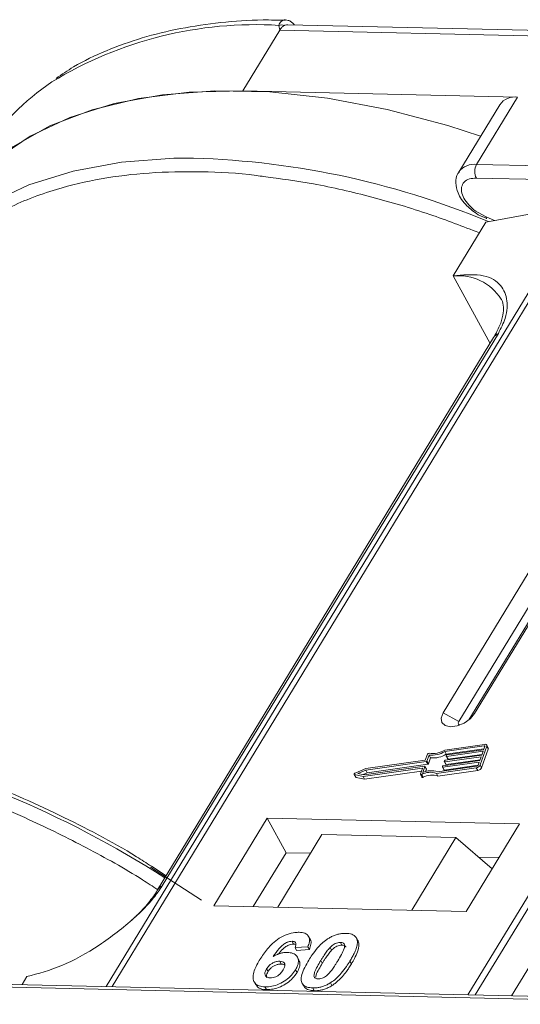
# Model space of a CAD drawing. Header units: millimetres. Extents: x 1678 to 3141, y 466 to 1499.
# Tile 49 of 81: x 2513 to 2536, y 1395 to 1440. Entities that reach past the tile are written whole.
import ezdxf

# ---------------------------------------------------------------- set-up
doc = ezdxf.new("R2010")
doc.units = ezdxf.units.MM

msp = doc.modelspace()

# ---------------------------------------------------------------- linework, layer by layer
at = {"color": 7, "linetype": 'Continuous', "lineweight": 15}
for p, q in [((2523.353, 1436.791), (2525.034, 1439.553)), ((2525.034, 1439.553), (2524.997, 1439.771)), ((2525.034, 1439.553), (2560.642, 1438.736)), ((2561.469, 1438.975), (2525.399, 1439.802)), ((2535.872, 1436.503), (2523.353, 1436.791)), ((2534.005, 1433.434), (2535.872, 1436.503)), ((2535.058, 1436.158), (2533.191, 1433.089)), ((2569.613, 1432.617), (2534.005, 1433.434)), ((2533.991, 1432.812), (2569.598, 1431.995)), ((2538.805, 1431.616), (2517.124, 1395.986)), ((2517.394, 1395.98), (2539.09, 1431.637)), ((2534.427, 1430.81), (2538.805, 1431.616)), ((2555.307, 1431.265), (2533.61, 1395.608)), ((2533.943, 1395.6), (2555.623, 1431.23)), ((2534.07, 1431.147), (2534.465, 1430.97)), ((2534.439, 1431.051), (2534.076, 1431.239)), ((2534.817, 1430.882), (2534.439, 1431.051)), ((2534.427, 1430.81), (2532.933, 1428.355)), ((2532.933, 1428.355), (2534.616, 1425.28)), ((2534.78, 1425.55), (2519.467, 1400.384)), ((2519.681, 1400.571), (2534.994, 1425.737)), ((2538.077, 1417.657), (2532.475, 1408.45)), ((2533.911, 1408.417), (2539.514, 1417.624)), ((2538.797, 1417.267), (2533.195, 1408.06)), ((2533.655, 1408.133), (2539.207, 1417.258)), ((2533.195, 1408.06), (2532.475, 1408.45)), ((2533.911, 1408.417), (2533.722, 1408.192)), ((2534.367, 1407.017), (2532.551, 1406.759)), ((2534.342, 1406.946), (2532.554, 1406.692)), ((2532.623, 1406.566), (2532.554, 1406.692)), ((2532.623, 1406.566), (2534.336, 1406.809)), ((2534.299, 1406.704), (2532.638, 1406.468)), ((2532.664, 1406.539), (2534.324, 1406.775)), ((2534.161, 1406.079), (2534.467, 1406.93)), ((2534.23, 1405.953), (2534.536, 1406.804)), ((2534.235, 1406.527), (2534.299, 1406.704)), ((2534.324, 1406.775), (2534.375, 1406.917)), ((2534.368, 1406.898), (2534.342, 1406.946)), ((2534.534, 1406.859), (2534.465, 1406.985)), ((2534.467, 1406.93), (2534.536, 1406.804)), ((2531.71, 1406.236), (2528.95, 1405.844)), ((2531.666, 1406.297), (2528.957, 1405.912)), ((2531.765, 1406.571), (2531.666, 1406.297)), ((2531.779, 1406.109), (2531.71, 1406.236)), ((2531.837, 1406.531), (2531.739, 1406.257)), ((2531.808, 1406.13), (2531.739, 1406.257)), ((2531.808, 1406.13), (2531.906, 1406.405)), ((2531.906, 1406.405), (2531.837, 1406.531)), ((2534.12, 1406.208), (2532.46, 1405.972)), ((2532.486, 1406.043), (2534.146, 1406.279)), ((2532.533, 1406.235), (2532.545, 1406.27)), ((2532.533, 1406.225), (2532.602, 1406.099)), ((2534.209, 1406.456), (2532.549, 1406.22)), ((2532.618, 1406.094), (2532.549, 1406.22)), ((2532.575, 1406.291), (2534.235, 1406.527)), ((2532.618, 1406.094), (2534.158, 1406.313)), ((2532.622, 1406.483), (2532.635, 1406.518)), ((2532.622, 1406.474), (2532.691, 1406.348)), ((2532.707, 1406.342), (2532.638, 1406.468)), ((2532.707, 1406.342), (2534.247, 1406.561)), ((2534.069, 1406.066), (2534.12, 1406.208)), ((2534.146, 1406.279), (2534.209, 1406.456)), ((2528.957, 1405.912), (2528.465, 1405.705)), ((2528.95, 1405.844), (2528.589, 1405.691)), ((2528.83, 1405.557), (2531.516, 1405.939)), ((2528.834, 1405.639), (2529.019, 1405.718)), ((2528.874, 1405.631), (2531.633, 1406.023)), ((2528.899, 1405.431), (2531.488, 1405.799)), ((2529.019, 1405.718), (2528.95, 1405.844)), ((2529.019, 1405.718), (2531.779, 1406.109)), ((2531.533, 1405.924), (2531.441, 1405.668)), ((2531.529, 1405.915), (2531.516, 1405.939)), ((2531.65, 1406.008), (2531.551, 1405.734)), ((2531.719, 1405.891), (2531.65, 1406.017)), ((2531.719, 1405.882), (2531.65, 1406.008)), ((2531.681, 1405.777), (2531.719, 1405.882)), ((2532.169, 1405.695), (2533.985, 1405.953)), ((2532.223, 1405.77), (2534.011, 1406.024)), ((2532.238, 1405.569), (2534.054, 1405.827)), ((2532.443, 1405.986), (2532.456, 1406.022)), ((2532.444, 1405.977), (2532.513, 1405.851)), ((2532.529, 1405.846), (2532.46, 1405.972)), ((2532.529, 1405.846), (2534.069, 1406.064)), ((2533.985, 1405.953), (2534.054, 1405.827)), ((2534.23, 1405.953), (2534.161, 1406.079)), ((2528.426, 1405.65), (2528.495, 1405.524)), ((2528.442, 1405.64), (2528.83, 1405.557)), ((2528.511, 1405.514), (2528.442, 1405.64)), ((2528.511, 1405.514), (2528.899, 1405.431)), ((2528.589, 1405.691), (2528.874, 1405.631)), ((2528.899, 1405.431), (2528.83, 1405.557)), ((2531.441, 1405.649), (2531.51, 1405.523)), ((2531.564, 1405.519), (2531.495, 1405.645)), ((2532.238, 1405.569), (2532.169, 1405.695)), ((2524.459, 1403.655), (2522.031, 1399.666)), ((2535.952, 1403.391), (2524.459, 1403.655)), ((2524.459, 1403.655), (2525.321, 1402.079)), ((2533.524, 1399.402), (2535.952, 1403.391)), ((2526.957, 1402.913), (2524.94, 1399.599)), ((2526.957, 1402.913), (2533.063, 1402.773)), ((2531.046, 1399.459), (2533.063, 1402.773)), ((2533.063, 1402.773), (2534.707, 1401.346)), ((2525.321, 1402.079), (2523.827, 1399.624)), ((2526.434, 1402.054), (2525.321, 1402.079)), ((2535.018, 1401.857), (2534.094, 1401.878)), ((2519.147, 1401.423), (2521.469, 1399.917)), ((2519.862, 1401.034), (2519.184, 1401.467)), ((2539.065, 1401.266), (2535.595, 1395.562)), ((2522.031, 1399.666), (2533.524, 1399.402)), ((2526.418, 1398.137), (2526.349, 1398.263)), ((2528.479, 1398.259), (2528.473, 1398.27)), ((2528.552, 1398.14), (2528.621, 1398.014)), ((2525.595, 1398.049), (2525.664, 1397.922)), ((2526.314, 1397.797), (2525.73, 1397.758)), ((2525.73, 1397.758), (2525.799, 1397.632)), ((2525.799, 1397.632), (2526.383, 1397.671)), ((2526.314, 1397.797), (2526.383, 1397.671)), ((2527.396, 1397.638), (2527.327, 1397.764)), ((2527.799, 1397.998), (2527.868, 1397.872)), ((2525.908, 1397.19), (2525.839, 1397.316)), ((2524.432, 1396.792), (2524.501, 1396.666)), ((2525.031, 1397.136), (2525.1, 1397.01)), ((2525.751, 1396.75), (2525.82, 1396.624)), ((2526.904, 1397.172), (2526.973, 1397.046)), ((2528.23, 1397.141), (2528.299, 1397.015)), ((2513.291, 1396.074), (2513.512, 1396.438)), ((2511.222, 1395.993), (2546.83, 1395.176)), ((2547.012, 1395.3), (2511.405, 1396.118)), ((2523.866, 1396.2), (2523.935, 1396.074)), ((2524.361, 1395.97), (2524.429, 1395.844)), ((2526.054, 1396.134), (2526.123, 1396.008)), ((2526.535, 1395.921), (2526.604, 1395.794)), ((2527.342, 1396.155), (2527.411, 1396.029))]:
    msp.add_line(p, q, dxfattribs=at)
at = {"color": 7, "linetype": 'Continuous', "lineweight": 15, "flags": 128}
for points in [[(2523.353, 1436.791), (2520.901, 1436.733), (2518.603, 1436.444), (2516.483, 1435.928), (2514.565, 1435.19), (2512.869, 1434.238), (2511.416, 1433.082), (2510.765, 1432.41)], [(2534.186, 1434.724), (2532.698, 1435.204), (2529.929, 1435.939), (2527.215, 1436.451), (2524.586, 1436.736), (2522.069, 1436.79), (2519.693, 1436.612), (2517.484, 1436.205), (2515.465, 1435.574), (2513.66, 1434.724), (2512.087, 1433.665), (2510.765, 1432.41)], [(2520.653, 1433.728), (2520.201, 1433.721), (2517.825, 1433.543), (2515.616, 1433.136), (2513.598, 1432.505), (2511.792, 1431.655), (2510.22, 1430.596), (2508.897, 1429.341)], [(2532.475, 1408.45), (2532.386, 1408.214), (2532.421, 1408.011), (2532.573, 1407.873), (2532.819, 1407.82), (2533.123, 1407.86), (2533.437, 1407.988), (2533.714, 1408.184), (2533.911, 1408.417)], [(2533.195, 1408.06), (2533.17, 1407.993), (2533.18, 1407.935), (2533.223, 1407.896), (2533.228, 1407.894)], [(2534.375, 1406.917), (2534.377, 1406.924), (2534.376, 1406.93), (2534.374, 1406.936), (2534.371, 1406.94), (2534.365, 1406.944), (2534.359, 1406.946), (2534.351, 1406.946), (2534.342, 1406.946)], [(2534.367, 1407.017), (2534.394, 1407.019), (2534.417, 1407.016), (2534.437, 1407.01), (2534.453, 1406.999), (2534.465, 1406.986), (2534.471, 1406.969), (2534.471, 1406.95), (2534.467, 1406.93)], [(2532.549, 1406.22), (2532.545, 1406.22), (2532.541, 1406.22), (2532.538, 1406.221), (2532.535, 1406.223), (2532.533, 1406.225), (2532.532, 1406.228), (2532.532, 1406.231), (2532.533, 1406.235)], [(2532.638, 1406.468), (2532.634, 1406.468), (2532.63, 1406.469), (2532.627, 1406.47), (2532.624, 1406.471), (2532.622, 1406.474), (2532.621, 1406.476), (2532.621, 1406.479), (2532.622, 1406.483)], [(2531.516, 1405.939), (2531.521, 1405.939), (2531.524, 1405.939), (2531.528, 1405.938), (2531.531, 1405.936), (2531.532, 1405.934), (2531.533, 1405.931), (2531.534, 1405.928), (2531.533, 1405.924)], [(2531.633, 1406.023), (2531.638, 1406.023), (2531.642, 1406.023), (2531.645, 1406.022), (2531.648, 1406.02), (2531.649, 1406.018), (2531.65, 1406.015), (2531.651, 1406.012), (2531.65, 1406.008)], [(2532.46, 1405.972), (2532.456, 1405.972), (2532.452, 1405.972), (2532.448, 1405.973), (2532.446, 1405.975), (2532.444, 1405.977), (2532.443, 1405.98), (2532.443, 1405.983), (2532.443, 1405.986)], [(2528.442, 1405.64), (2528.432, 1405.643), (2528.426, 1405.65), (2528.424, 1405.658), (2528.426, 1405.668), (2528.431, 1405.679), (2528.44, 1405.689), (2528.452, 1405.698), (2528.465, 1405.705)], [(2531.495, 1405.645), (2531.483, 1405.641), (2531.471, 1405.638), (2531.46, 1405.638), (2531.451, 1405.641), (2531.444, 1405.645), (2531.44, 1405.651), (2531.439, 1405.659), (2531.441, 1405.668)], [(2531.51, 1405.523), (2531.513, 1405.519), (2531.52, 1405.515), (2531.529, 1405.512), (2531.54, 1405.512), (2531.552, 1405.515), (2531.564, 1405.519)]]:
    msp.add_lwpolyline(points, dxfattribs=at)
at = {"color": 7, "linetype": 'Continuous', "lineweight": 15}
for centre, radius, start, end in [((2523.925, 1422.015), 17.788, 86.5445, 121.4052), ((2525.121, 1439.407), 0.385, 70.0796, 108.8478), ((2520.461, 1428.452), 10.497, 123.5794, 148.2615), ((2535.748, 1435.666), 0.847, 81.5639, 144.4913), ((2520.068, 1396.2), 37.533, 67.3225, 89.1074), ((2533.881, 1432.595), 0.849, 81.6058, 144.0845), ((2534.598, 1433.11), 0.676, 151.2883, 206.0774), ((2534.553, 1431.021), 0.118, 165.0867, 215.6979), ((2533.174, 1426.048), 2.32, 32.7281, 95.9449), ((2535.192, 1425.293), 0.486, 114.0472, 148.0355), ((2494.533, 1361.483), 46.852, 57.3602, 77.3538), ((2531.832, 1406.54), 0.0736, 81.7629, 154.647), ((2531.951, 1407.698), 1.173, 264.4424, 300.9301), ((2532.008, 1407.596), 0.998, 260.3986, 302.9491), ((2534.475, 1406.83), 0.0661, 336.9348, 26.0002), ((2531.705, 1406.273), 0.0381, 277.4207, 333.8527), ((2532.02, 1407.572), 1.173, 264.4424, 300.9301), ((2532.58, 1406.253), 0.0381, 97.4207, 153.8527), ((2532.669, 1406.502), 0.0381, 97.4207, 153.8527), ((2532.703, 1406.357), 0.0149, 216.6597, 287.1115), ((2531.887, 1404.926), 0.819, 69.8549, 118.6145), ((2531.932, 1404.911), 0.907, 71.2927, 114.8085), ((2531.709, 1405.887), 0.011, 336.9348, 26.0002), ((2531.774, 1406.147), 0.0381, 277.4207, 333.8527), ((2532.49, 1406.005), 0.0381, 97.4207, 153.8527), ((2532.525, 1405.86), 0.0149, 216.6597, 287.1115), ((2532.614, 1406.108), 0.0149, 216.6597, 287.1115), ((2533.956, 1406.179), 0.229, 277.4207, 333.8527), ((2534.001, 1406.099), 0.0762, 277.4207, 333.8527), ((2534.025, 1406.053), 0.229, 277.4207, 333.8527), ((2528.514, 1405.535), 0.0212, 210.2186, 262.8226), ((2531.956, 1404.8), 0.819, 69.8549, 118.6145), ((2519.879, 1400.127), 0.486, 114.0436, 148.1804)]:
    msp.add_arc(centre, radius, start, end, dxfattribs=at)
for points, knots in [([(2525.289, 1440.003), (2524.948, 1440.011), (2523.933, 1440.035), (2522.33, 1439.915), (2520.487, 1439.648), (2518.744, 1439.222), (2517.118, 1438.636), (2515.805, 1438.018), (2515.103, 1437.534), (2514.843, 1437.355)], [0, 0, 0, 0, 0.082192, 0.244094, 0.406946, 0.570776, 0.735755, 0.902211, 1, 1, 1, 1]), ([(2524.997, 1439.771), (2525.007, 1439.804), (2525.028, 1439.876), (2525.095, 1439.958), (2525.182, 1440.007), (2525.249, 1440.031), (2525.287, 1440.02), (2525.29, 1440.018)], [0, 0, 0, 0, 0.2169636, 0.4741671, 0.7154281, 0.9711189, 1, 1, 1, 1]), ([(2525.697, 1439.795), (2525.69, 1439.805), (2525.651, 1439.863), (2525.555, 1439.936), (2525.419, 1440.008), (2525.326, 1440.017), (2525.28, 1440.022)], [0, 0, 0, 0, 0.066072, 0.374284, 0.687294, 1, 1, 1, 1]), ([(2525.399, 1439.791), (2525.36, 1439.793), (2525.311, 1439.796), (2525.263, 1439.774), (2525.253, 1439.769)], [0, 0, 0, 0, 0.778572, 1, 1, 1, 1]), ([(2509.071, 1428.784), (2509.561, 1429.276), (2510.556, 1430.277), (2512.515, 1431.452), (2514.649, 1432.291), (2516.869, 1432.811), (2519.077, 1433.085), (2521.451, 1433.124), (2523.216, 1433.05), (2524.199, 1432.9), (2524.314, 1432.882)], [0, 0, 0, 0, 0.152586, 0.309904, 0.471653, 0.598087, 0.724541, 0.853665, 0.98281, 1, 1, 1, 1]), ([(2533.205, 1433.085), (2533.188, 1433.065), (2533.074, 1432.933), (2533.035, 1432.584), (2533.119, 1432.184), (2533.312, 1431.836), (2533.597, 1431.481), (2533.887, 1431.276), (2534.07, 1431.147)], [0, 0, 0, 0, 0.037615, 0.241517, 0.451999, 0.598171, 0.747954, 1, 1, 1, 1]), ([(2524.314, 1432.882), (2525.06, 1432.783), (2526.667, 1432.571), (2529.204, 1431.979), (2531.739, 1431.239), (2533.377, 1430.609), (2534.129, 1430.32)], [0, 0, 0, 0, 0.23569, 0.507619, 0.77384, 1, 1, 1, 1]), ([(2534.076, 1431.239), (2534.073, 1431.24), (2533.939, 1431.31), (2533.71, 1431.515), (2533.452, 1431.82), (2533.315, 1432.132), (2533.301, 1432.415), (2533.419, 1432.643), (2533.655, 1432.792), (2533.881, 1432.806), (2533.991, 1432.812)], [0, 0, 0, 0, 0.003628, 0.149327, 0.295025, 0.432885, 0.570744, 0.716442, 0.862141, 1, 1, 1, 1]), ([(2534.994, 1425.737), (2535.112, 1425.971), (2535.413, 1426.571), (2535.425, 1427.366), (2535.07, 1428.071), (2534.255, 1428.486), (2533.372, 1428.399), (2532.933, 1428.355)], [0, 0, 0, 0, 0.125713, 0.321276, 0.524466, 0.763484, 1, 1, 1, 1]), ([(2535.117, 1427.299), (2535.129, 1427.284), (2535.197, 1427.191), (2535.234, 1426.987), (2535.217, 1426.583), (2535.083, 1426.102), (2534.877, 1425.73), (2534.777, 1425.549)], [0, 0, 0, 0, 0.054359, 0.333223, 0.559722, 0.78604, 1, 1, 1, 1]), ([(2519.184, 1401.467), (2518.959, 1401.613), (2517.61, 1402.486), (2514.96, 1403.848), (2511.29, 1405.476), (2507.887, 1406.676), (2505.775, 1407.161), (2504.891, 1407.365)], [0, 0, 0, 0, 0.05005, 0.300911, 0.556376, 0.814208, 1, 1, 1, 1]), ([(2504.436, 1406.617), (2505.267, 1406.438), (2507.177, 1406.026), (2510.267, 1405.01), (2513.388, 1403.738), (2516.239, 1402.318), (2518.197, 1401.238), (2519.244, 1400.549), (2519.475, 1400.397)], [0, 0, 0, 0, 0.16608, 0.381967, 0.603934, 0.777439, 0.950971, 1, 1, 1, 1]), ([(2513.512, 1396.438), (2514.03, 1396.575), (2515.067, 1396.849), (2516.814, 1397.819), (2518.252, 1398.929), (2519.217, 1399.893), (2519.555, 1400.388), (2519.681, 1400.571)], [0, 0, 0, 0, 0.249096, 0.498243, 0.745205, 0.90541, 1, 1, 1, 1]), ([(2519.464, 1400.384), (2519.461, 1400.377), (2519.367, 1400.194), (2519.052, 1399.791), (2518.652, 1399.333), (2518.358, 1399.078), (2518.28, 1399.009)], [0, 0, 0, 0, 0.014876, 0.423831, 0.846052, 1, 1, 1, 1]), ([(2524.132, 1397.219), (2524.183, 1397.301), (2524.34, 1397.547), (2524.612, 1397.887), (2525.002, 1398.194), (2525.364, 1398.374), (2525.681, 1398.453), (2525.853, 1398.455), (2525.915, 1398.456)], [0, 0, 0, 0, 0.142337, 0.429127, 0.589943, 0.751205, 0.909895, 1, 1, 1, 1]), ([(2525.915, 1398.456), (2526.009, 1398.447), (2526.178, 1398.431), (2526.334, 1398.313), (2526.404, 1398.14), (2526.376, 1397.955), (2526.328, 1397.833), (2526.314, 1397.797)], [0, 0, 0, 0, 0.242691, 0.439002, 0.635006, 0.895059, 1, 1, 1, 1]), ([(2526.355, 1397.189), (2526.406, 1397.271), (2526.523, 1397.457), (2526.772, 1397.78), (2527.03, 1398.035), (2527.22, 1398.159), (2527.241, 1398.173)], [0, 0, 0, 0, 0.237381, 0.538918, 0.949082, 1, 1, 1, 1]), ([(2526.383, 1397.671), (2526.41, 1397.751), (2526.465, 1397.911), (2526.471, 1398.079), (2526.418, 1398.131), (2526.415, 1398.135)], [0, 0, 0, 0, 0.481785, 0.969308, 1, 1, 1, 1]), ([(2527.241, 1398.173), (2527.292, 1398.203), (2527.395, 1398.264), (2527.559, 1398.332), (2527.726, 1398.38), (2527.862, 1398.401), (2527.969, 1398.407), (2528.022, 1398.407), (2528.048, 1398.407)], [0, 0, 0, 0, 0.193776, 0.3936, 0.587864, 0.788908, 0.894169, 1, 1, 1, 1]), ([(2528.048, 1398.407), (2528.095, 1398.405), (2528.19, 1398.4), (2528.316, 1398.37), (2528.424, 1398.319), (2528.491, 1398.256), (2528.531, 1398.194), (2528.545, 1398.158), (2528.552, 1398.14)], [0, 0, 0, 0, 0.192627, 0.388684, 0.582013, 0.783201, 0.891038, 1, 1, 1, 1]), ([(2528.552, 1398.14), (2528.56, 1398.106), (2528.576, 1398.037), (2528.565, 1397.893), (2528.519, 1397.71), (2528.432, 1397.506), (2528.334, 1397.316), (2528.265, 1397.2), (2528.23, 1397.141)], [0, 0, 0, 0, 0.118432, 0.239329, 0.449434, 0.664178, 0.83182, 1, 1, 1, 1]), ([(2528.621, 1398.014), (2528.609, 1398.046), (2528.591, 1398.094), (2528.552, 1398.13), (2528.539, 1398.142)], [0, 0, 0, 0, 0.667997, 1, 1, 1, 1]), ([(2525.595, 1398.049), (2525.554, 1398.046), (2525.473, 1398.041), (2525.326, 1397.982), (2525.16, 1397.879), (2524.947, 1397.659), (2524.817, 1397.475), (2524.729, 1397.349)], [0, 0, 0, 0, 0.112049, 0.22438, 0.370115, 0.570276, 1, 1, 1, 1]), ([(2524.974, 1397.467), (2524.974, 1397.467), (2525.031, 1397.545), (2525.134, 1397.664), (2525.311, 1397.81), (2525.462, 1397.888), (2525.584, 1397.921), (2525.642, 1397.922), (2525.664, 1397.922)], [0, 0, 0, 0, 0.000071, 0.368569, 0.571075, 0.774891, 0.911654, 1, 1, 1, 1]), ([(2525.73, 1397.758), (2525.75, 1397.806), (2525.781, 1397.881), (2525.77, 1397.971), (2525.725, 1398.023), (2525.659, 1398.045), (2525.613, 1398.047), (2525.595, 1398.049)], [0, 0, 0, 0, 0.33384, 0.524547, 0.716372, 0.891824, 1, 1, 1, 1]), ([(2525.664, 1397.922), (2525.703, 1397.921), (2525.747, 1397.92), (2525.771, 1397.9), (2525.774, 1397.898)], [0, 0, 0, 0, 0.900108, 1, 1, 1, 1]), ([(2526.904, 1397.172), (2526.929, 1397.213), (2526.98, 1397.295), (2527.052, 1397.405), (2527.119, 1397.504), (2527.183, 1397.592), (2527.249, 1397.679), (2527.301, 1397.736), (2527.327, 1397.764)], [0, 0, 0, 0, 0.20527, 0.410616, 0.557148, 0.703844, 0.851475, 1, 1, 1, 1]), ([(2527.327, 1397.764), (2527.37, 1397.807), (2527.439, 1397.875), (2527.564, 1397.95), (2527.678, 1397.989), (2527.755, 1397.997), (2527.794, 1397.998), (2527.799, 1397.998)], [0, 0, 0, 0, 0.334804, 0.542561, 0.750382, 0.970721, 1, 1, 1, 1]), ([(2527.396, 1397.638), (2527.439, 1397.68), (2527.508, 1397.749), (2527.633, 1397.824), (2527.747, 1397.863), (2527.824, 1397.871), (2527.863, 1397.872), (2527.868, 1397.872)], [0, 0, 0, 0, 0.334804, 0.542561, 0.750382, 0.970721, 1, 1, 1, 1]), ([(2527.799, 1397.998), (2527.838, 1397.993), (2527.907, 1397.986), (2527.971, 1397.938), (2527.998, 1397.85), (2527.969, 1397.682), (2527.847, 1397.438), (2527.734, 1397.249), (2527.678, 1397.154)], [0, 0, 0, 0, 0.105646, 0.186221, 0.267042, 0.431541, 0.712708, 1, 1, 1, 1]), ([(2527.868, 1397.872), (2527.907, 1397.867), (2527.975, 1397.859), (2528.033, 1397.821), (2528.042, 1397.789), (2528.045, 1397.778)], [0, 0, 0, 0, 0.470982, 0.830196, 1, 1, 1, 1]), ([(2528.299, 1397.015), (2528.348, 1397.097), (2528.455, 1397.28), (2528.591, 1397.582), (2528.659, 1397.843), (2528.629, 1397.979), (2528.621, 1398.014)], [0, 0, 0, 0, 0.236775, 0.527928, 0.878334, 1, 1, 1, 1]), ([(2524.361, 1395.97), (2524.267, 1395.979), (2524.08, 1395.997), (2523.897, 1396.126), (2523.801, 1396.318), (2523.829, 1396.651), (2523.98, 1396.965), (2524.11, 1397.183), (2524.132, 1397.219)], [0, 0, 0, 0, 0.148269, 0.297647, 0.442421, 0.607851, 0.935658, 1, 1, 1, 1]), ([(2524.729, 1397.349), (2524.78, 1397.378), (2524.884, 1397.437), (2525.023, 1397.491), (2525.133, 1397.519), (2525.214, 1397.535), (2525.295, 1397.543), (2525.347, 1397.543), (2525.373, 1397.543)], [0, 0, 0, 0, 0.243654, 0.49576, 0.617892, 0.741503, 0.870025, 1, 1, 1, 1]), ([(2525.373, 1397.543), (2525.466, 1397.533), (2525.652, 1397.514), (2525.822, 1397.375), (2525.9, 1397.186), (2525.87, 1396.967), (2525.788, 1396.817), (2525.751, 1396.75)], [0, 0, 0, 0, 0.210216, 0.421975, 0.620016, 0.831037, 1, 1, 1, 1]), ([(2526.973, 1397.046), (2526.998, 1397.087), (2527.049, 1397.168), (2527.121, 1397.279), (2527.188, 1397.378), (2527.252, 1397.466), (2527.318, 1397.553), (2527.37, 1397.61), (2527.396, 1397.638)], [0, 0, 0, 0, 0.20527, 0.410616, 0.557148, 0.703844, 0.851475, 1, 1, 1, 1]), ([(2524.599, 1396.38), (2524.553, 1396.385), (2524.46, 1396.396), (2524.377, 1396.471), (2524.345, 1396.57), (2524.372, 1396.683), (2524.412, 1396.756), (2524.432, 1396.792)], [0, 0, 0, 0, 0.207905, 0.419981, 0.630626, 0.821735, 1, 1, 1, 1]), ([(2525.751, 1396.75), (2525.696, 1396.668), (2525.583, 1396.503), (2525.322, 1396.271), (2525.005, 1396.092), (2524.666, 1395.981), (2524.462, 1395.974), (2524.361, 1395.97)], [0, 0, 0, 0, 0.197831, 0.3973, 0.59891, 0.798741, 1, 1, 1, 1]), ([(2524.432, 1396.792), (2524.466, 1396.842), (2524.523, 1396.925), (2524.652, 1397.028), (2524.78, 1397.093), (2524.912, 1397.133), (2524.992, 1397.135), (2525.031, 1397.136)], [0, 0, 0, 0, 0.276721, 0.45687, 0.637007, 0.824068, 1, 1, 1, 1]), ([(2524.501, 1396.666), (2524.535, 1396.716), (2524.592, 1396.799), (2524.721, 1396.902), (2524.849, 1396.967), (2524.981, 1397.006), (2525.061, 1397.009), (2525.1, 1397.01)], [0, 0, 0, 0, 0.276721, 0.45687, 0.637007, 0.824068, 1, 1, 1, 1]), ([(2525.031, 1397.136), (2525.077, 1397.132), (2525.163, 1397.123), (2525.243, 1397.063), (2525.278, 1396.978), (2525.254, 1396.864), (2525.208, 1396.782), (2525.184, 1396.739)], [0, 0, 0, 0, 0.213757, 0.394944, 0.576585, 0.777311, 1, 1, 1, 1]), ([(2525.1, 1397.01), (2525.148, 1397.007), (2525.216, 1397.003), (2525.255, 1396.971), (2525.265, 1396.961)], [0, 0, 0, 0, 0.715718, 1, 1, 1, 1]), ([(2525.82, 1396.624), (2525.863, 1396.707), (2525.95, 1396.872), (2525.97, 1397.071), (2525.915, 1397.156), (2525.897, 1397.184)], [0, 0, 0, 0, 0.401791, 0.807526, 1, 1, 1, 1]), ([(2526.535, 1395.921), (2526.442, 1395.929), (2526.254, 1395.946), (2526.074, 1396.073), (2525.984, 1396.271), (2526.045, 1396.65), (2526.228, 1396.969), (2526.355, 1397.189)], [0, 0, 0, 0, 0.147528, 0.296569, 0.43214, 0.608737, 1, 1, 1, 1]), ([(2526.784, 1396.33), (2526.738, 1396.336), (2526.664, 1396.345), (2526.603, 1396.401), (2526.586, 1396.495), (2526.621, 1396.663), (2526.745, 1396.903), (2526.851, 1397.082), (2526.904, 1397.172)], [0, 0, 0, 0, 0.125351, 0.202197, 0.279182, 0.459742, 0.727968, 1, 1, 1, 1]), ([(2526.675, 1396.414), (2526.679, 1396.446), (2526.694, 1396.561), (2526.817, 1396.778), (2526.921, 1396.956), (2526.973, 1397.046)], [0, 0, 0, 0, 0.159501, 0.57679, 1, 1, 1, 1]), ([(2527.678, 1397.154), (2527.652, 1397.113), (2527.602, 1397.031), (2527.53, 1396.92), (2527.463, 1396.822), (2527.4, 1396.735), (2527.333, 1396.648), (2527.282, 1396.592), (2527.256, 1396.563)], [0, 0, 0, 0, 0.205942, 0.411959, 0.558149, 0.704502, 0.851801, 1, 1, 1, 1]), ([(2528.23, 1397.141), (2528.179, 1397.059), (2528.062, 1396.873), (2527.817, 1396.555), (2527.56, 1396.298), (2527.369, 1396.173), (2527.342, 1396.155)], [0, 0, 0, 0, 0.236629, 0.537361, 0.932986, 1, 1, 1, 1]), ([(2527.411, 1396.029), (2527.459, 1396.061), (2527.557, 1396.127), (2527.721, 1396.268), (2527.896, 1396.449), (2528.058, 1396.653), (2528.191, 1396.842), (2528.263, 1396.957), (2528.299, 1397.015)], [0, 0, 0, 0, 0.11827, 0.2388803, 0.4507318, 0.6672091, 0.8333396, 1, 1, 1, 1]), ([(2524.446, 1396.376), (2524.436, 1396.4), (2524.413, 1396.453), (2524.442, 1396.557), (2524.482, 1396.63), (2524.501, 1396.666)], [0, 0, 0, 0, 0.296139, 0.660307, 1, 1, 1, 1]), ([(2524.429, 1395.844), (2524.53, 1395.848), (2524.732, 1395.855), (2525.061, 1395.961), (2525.372, 1396.133), (2525.642, 1396.363), (2525.76, 1396.536), (2525.82, 1396.624)], [0, 0, 0, 0, 0.198208, 0.398397, 0.584963, 0.787074, 1, 1, 1, 1]), ([(2525.184, 1396.739), (2525.149, 1396.686), (2525.093, 1396.602), (2524.974, 1396.493), (2524.854, 1396.428), (2524.723, 1396.385), (2524.643, 1396.382), (2524.599, 1396.38)], [0, 0, 0, 0, 0.288697, 0.463553, 0.639942, 0.801808, 1, 1, 1, 1]), ([(2527.256, 1396.563), (2527.213, 1396.521), (2527.144, 1396.453), (2527.02, 1396.378), (2526.908, 1396.34), (2526.83, 1396.33), (2526.79, 1396.33), (2526.784, 1396.33)], [0, 0, 0, 0, 0.333678, 0.540413, 0.747264, 0.961209, 1, 1, 1, 1]), ([(2523.946, 1396.081), (2523.975, 1396.033), (2524.041, 1395.923), (2524.233, 1395.856), (2524.381, 1395.847), (2524.429, 1395.844)], [0, 0, 0, 0, 0.3385949, 0.7841318, 1, 1, 1, 1]), ([(2526.136, 1396.016), (2526.156, 1395.978), (2526.209, 1395.88), (2526.388, 1395.81), (2526.542, 1395.799), (2526.604, 1395.794)], [0, 0, 0, 0, 0.275409, 0.710365, 1, 1, 1, 1]), ([(2527.342, 1396.155), (2527.291, 1396.125), (2527.188, 1396.064), (2527.024, 1395.996), (2526.857, 1395.948), (2526.721, 1395.927), (2526.614, 1395.92), (2526.561, 1395.92), (2526.535, 1395.921)], [0, 0, 0, 0, 0.193769, 0.393564, 0.587886, 0.789131, 0.894283, 1, 1, 1, 1]), ([(2526.604, 1395.794), (2526.653, 1395.795), (2526.751, 1395.795), (2526.91, 1395.818), (2527.075, 1395.863), (2527.216, 1395.92), (2527.328, 1395.978), (2527.383, 1396.012), (2527.411, 1396.029)], [0, 0, 0, 0, 0.193594, 0.390501, 0.584817, 0.78683, 0.892868, 1, 1, 1, 1])]:
    msp.add_open_spline(points, degree=3, knots=knots, dxfattribs=at)
msp.add_open_spline([(2525.253, 1439.769), (2525.212, 1439.744), (2525.132, 1439.695), (2525.067, 1439.6), (2525.034, 1439.553)], degree=3, dxfattribs=at)

doc.saveas('drawing.dxf')
